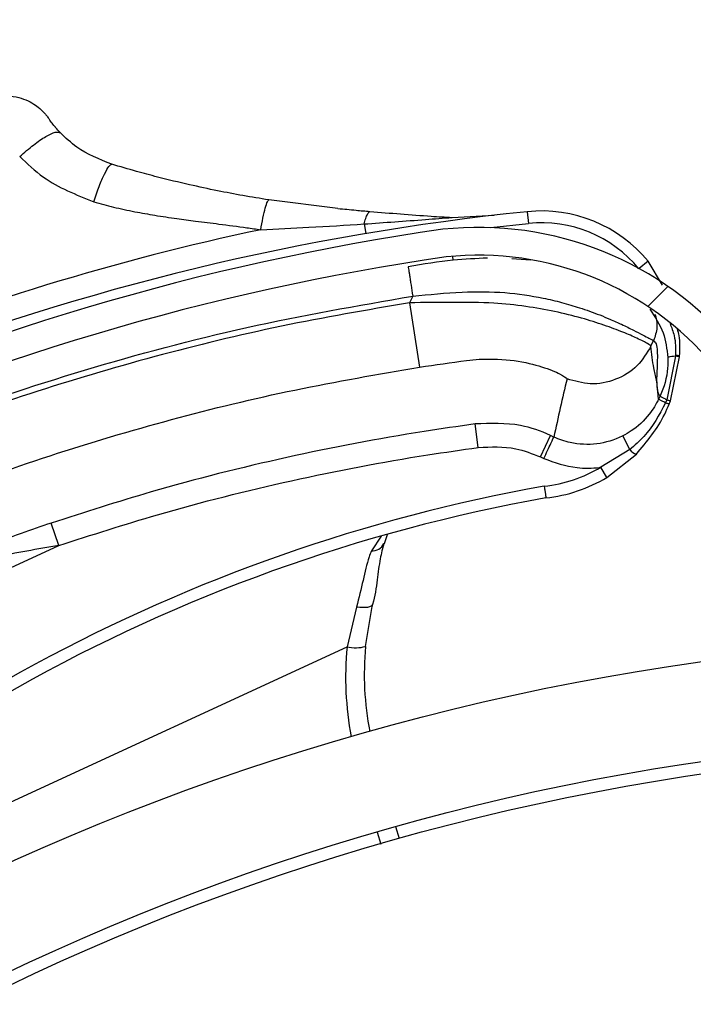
# Model space of a CAD drawing. Header units: inches. Extents: x 170 to 284, y 215 to 248.
# Tile 165 of 195: x 186.363 to 186.4213, y 224.8319 to 224.9172. Entities that reach past the tile are written whole.
import ezdxf

# ---------------------------------------------------------------- set-up
doc = ezdxf.new("R2010")
doc.units = ezdxf.units.IN
doc.header["$LTSCALE"] = 0.25
doc.header["$MEASUREMENT"] = 0
doc.layers.add('ANNOTATIONS', color=1, linetype='Continuous')
doc.layers.add('RH BENCH MOUNT', color=7, linetype='Continuous')
doc.styles.add('ARIAL', font='arial.ttf', dxfattribs={"height": 0.09375})
doc.dimstyles.new('STANDARD$0', dxfattribs={"dimtxt": 0.09375, "dimasz": 0.09375, "dimexe": 0.03125, "dimexo": 0.046875, "dimgap": 0.09, "dimtad": 0, "dimtih": 1, "dimtoh": 1, "dimdec": 4, "dimzin": 0, "dimdsep": 46, "dimtxsty": 'ARIAL', "dimcen": 0.09, "dimadec": 0, "dimazin": 0, "dimtfac": 1, "dimtdec": 4, "dimtofl": 0, "dimtmove": 0, "dimatfit": 1, "dimfxl": 1, "dimtolj": 1, "dimtzin": 0, "dimarcsym": 0})
pattern_1 = [(45, (176.0930244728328, 218.320867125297), (-0.03026527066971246, 0.03026527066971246), [])]

# ---------------------------------------------------------------- blocks, each defined once
blk = doc.blocks.new('*D33')
at = {"layer": 'ANNOTATIONS', "color": 0, "lineweight": -2, "transparency": 16777216}
for p, q in [((185.2961756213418, 225.2059318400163), (185.2961756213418, 225.2996818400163)), ((185.9259028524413, 225.1121818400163), (185.2649256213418, 225.1121818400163)), ((186.4571933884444, 225.0595125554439), (185.2649256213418, 225.0595125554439)), ((185.2961756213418, 224.9657625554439), (185.2961756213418, 224.8720125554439)), ((185.2961756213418, 224.8720125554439), (185.2024256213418, 224.8720125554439))]:
    blk.add_line(p, q, dxfattribs=at)
at = {"layer": 'ANNOTATIONS', "color": 0, "transparency": 16777216}
for points in [[(185.2805506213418, 225.2059318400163), (185.3118006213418, 225.2059318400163), (185.2961756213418, 225.1121818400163)], [(185.2805506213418, 224.9657625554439), (185.3118006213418, 224.9657625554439), (185.2961756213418, 225.0595125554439)]]:
    blk.add_solid(points, dxfattribs=at)
at = {"layer": 'defpoints', "color": 0, "transparency": 16777216}
for p in [(185.9727778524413, 225.1121818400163), (185.2961756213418, 225.0595125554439), (186.5040683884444, 225.0595125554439)]:
    blk.add_point(p, dxfattribs=at)
at = {"layer": 'ANNOTATIONS', "color": 0, "transparency": 16777216, "insert": (184.9485229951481, 224.8720125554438), "char_height": 0.09375, "attachment_point": 5, "style": 'ARIAL'}
blk.add_mtext('\\A1;2 5/8"', dxfattribs=at)
blk = doc.blocks.new('*D44')
at = {"layer": 'ANNOTATIONS', "color": 0, "lineweight": -2, "transparency": 16777216}
for p, q in [((185.9644948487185, 225.4792255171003), (185.9644948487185, 226.2131025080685)), ((187.3643717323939, 224.3791894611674), (187.3643717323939, 226.2131025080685)), ((186.0582448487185, 226.1818525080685), (186.3541591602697, 226.1818525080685)), ((187.2706217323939, 226.1818525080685), (186.9747074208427, 226.1818525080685))]:
    blk.add_line(p, q, dxfattribs=at)
at = {"layer": 'ANNOTATIONS', "color": 0, "transparency": 16777216}
for points in [[(186.0582448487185, 226.1974775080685), (186.0582448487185, 226.1662275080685), (185.9644948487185, 226.1818525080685)], [(187.2706217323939, 226.1974775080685), (187.2706217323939, 226.1662275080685), (187.3643717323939, 226.1818525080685)]]:
    blk.add_solid(points, dxfattribs=at)
at = {"layer": 'defpoints', "color": 0, "transparency": 16777216}
for p in [(187.3643717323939, 226.1818525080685), (185.9644948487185, 225.4323505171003), (187.3643717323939, 224.3323144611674)]:
    blk.add_point(p, dxfattribs=at)
at = {"layer": 'ANNOTATIONS', "color": 0, "transparency": 16777216, "insert": (186.6644332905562, 226.1818525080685), "char_height": 0.09375, "attachment_point": 5, "style": 'ARIAL'}
blk.add_mtext('\\A1;DIM "A"', dxfattribs=at)

msp = doc.modelspace()

# ---------------------------------------------------------------- hatches: boundary and pattern name
at = {"layer": 'RH BENCH MOUNT'}
h = msp.add_hatch(dxfattribs=at)
h.set_pattern_fill('ANSI31', color=256, scale=0.34241245, angle=2.8e-322, style=0)
h.set_pattern_definition([(45, (176.1263761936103, 218.320867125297), (-0.03026527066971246, 0.03026527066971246), [])])
edge = h.paths.add_edge_path(flags=0)
edge.add_arc((186.41301658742, 224.2130895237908), 0.021400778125, 89.9999999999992, 390.52248781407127, ccw=False)
edge.add_line((186.41301658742, 224.2344903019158), (186.485779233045, 224.2344903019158))
edge.add_arc((186.485779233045, 224.6453852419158), 0.4108949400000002, 270, 450.0000000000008)
edge.add_line((186.485779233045, 225.0562801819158), (186.00212164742, 225.0562801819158))
edge.add_arc((186.00212164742, 225.0605603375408), 0.004280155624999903, 180.0000000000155, 269.9999999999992, ccw=False)
edge.add_line((185.997841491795, 225.0605603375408), (185.997841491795, 225.1033618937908))
edge.add_arc((186.00212164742, 225.1033618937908), 0.004280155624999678, 360, 540, ccw=False)
edge.add_line((186.006401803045, 225.1033618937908), (186.006401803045, 225.0605603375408))
edge.add_line((186.006401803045, 225.0605603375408), (186.003169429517, 225.0605603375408))
edge.add_line((186.003169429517, 225.0605603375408), (186.003169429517, 225.1033618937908))
edge.add_arc((186.00212164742, 225.1033618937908), 0.001047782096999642, 360, 540.0000000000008)
edge.add_line((186.001073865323, 225.1033618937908), (186.001073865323, 225.0605603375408))
edge.add_arc((186.00212164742, 225.0605603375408), 0.001047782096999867, 180, 270)
edge.add_line((186.00212164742, 225.0595125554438), (186.485779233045, 225.0595125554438))
edge.add_arc((186.485779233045, 224.6453852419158), 0.4141273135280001, 269.9999999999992, 450, ccw=False)
edge.add_line((186.485779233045, 224.2312579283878), (186.41301658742, 224.2312579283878))
edge.add_arc((186.41301658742, 224.2130895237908), 0.018168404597, 450.0000000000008, 750.5224878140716)
edge.add_arc((186.4277648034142, 224.221784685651), 0.001047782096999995, 390.5224878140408, 495.0000000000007)
edge.add_line((186.4270239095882, 224.222525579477), (186.4183287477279, 224.2138304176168))
edge.add_line((186.4183287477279, 224.2138304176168), (186.4160431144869, 224.2161160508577))
edge.add_line((186.4160431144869, 224.2161160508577), (186.4247382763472, 224.224811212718))
edge.add_arc((186.4277648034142, 224.221784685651), 0.004280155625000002, 390.522487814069, 495.0000000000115, ccw=False)
h = msp.add_hatch(dxfattribs=at)
h.set_pattern_fill('ANSI31', color=256, scale=0.34241245, style=0)
h.set_pattern_definition(pattern_1)
edge = h.paths.add_edge_path(flags=0)
edge.add_line((186.4524275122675, 225.0520000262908), (186.1100150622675, 225.0520000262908))
edge.add_line((186.1100150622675, 225.0520000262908), (186.1100150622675, 225.0562801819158))
edge.add_line((186.1100150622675, 225.0562801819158), (186.4524275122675, 225.0562801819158))
edge.add_arc((186.4524275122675, 224.6453852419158), 0.4108949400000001, 269.9999999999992, 450, ccw=False)
edge.add_line((186.4524275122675, 224.2344903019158), (186.3796648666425, 224.2344903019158))
edge.add_line((186.3796648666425, 224.2344903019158), (186.3796648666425, 224.2387704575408))
edge.add_line((186.3796648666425, 224.2387704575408), (186.4524275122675, 224.2387704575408))
edge.add_arc((186.4524275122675, 224.6453852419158), 0.406614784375, 270, 450.0000000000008)
h = msp.add_hatch(dxfattribs=at)
h.set_pattern_fill('ANSI31', color=256, scale=0.34241245, angle=2.8e-322, style=0)
h.set_pattern_definition(pattern_1)
edge = h.paths.add_edge_path(flags=0)
edge.add_arc((186.2701549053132, 224.8154380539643), 0.001712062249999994, 384.7692737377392, 406.9796940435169)
edge.add_line((186.2713229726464, 224.816689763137), (186.2729699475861, 224.8184546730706))
edge.add_arc((186.2701549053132, 224.8154380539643), 0.004126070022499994, 384.76927373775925, 406.97969404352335, ccw=False)
edge.add_arc((186.2620712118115, 224.8117081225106), 0.01302879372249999, 336.2454411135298, 384.7692737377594, ccw=False)
edge.add_arc((186.2574319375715, 224.8142436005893), 0.01830194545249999, 294.76927373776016, 334.8306467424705, ccw=False)
edge.add_arc((186.2601720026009, 224.8083051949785), 0.01176186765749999, 226.9101314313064, 294.76927373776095, ccw=False)
edge.add_arc((186.2621644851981, 224.8117511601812), 0.01566536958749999, 170.0263417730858, 230.2000735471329, ccw=False)
edge.add_arc((186.2717280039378, 224.8103941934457), 0.02532140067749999, 507.6235219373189, 530.7502070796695, ccw=False)
edge.add_arc((186.262530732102, 224.8151255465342), 0.01504902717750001, 466.9249921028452, 504.08392337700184, ccw=False)
edge.add_arc((186.2665257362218, 224.8032799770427), 0.02754708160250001, 388.07777688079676, 467.701847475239, ccw=False)
edge.add_arc((186.2979329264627, 224.8213542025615), 0.008748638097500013, 215.7278926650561, 362.7107059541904)
edge.add_arc((186.3628704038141, 224.8294453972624), 0.05672062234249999, 114.33990946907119, 187.7791734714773, ccw=False)
edge.add_arc((186.4302940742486, 224.6861819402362), 0.2150521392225, 458.19530130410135, 474.9753273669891, ccw=False)
edge.add_arc((186.4027459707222, 224.8703575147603), 0.02884824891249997, 399.92811720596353, 456.1830305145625, ccw=False)
edge.add_arc((186.4450151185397, 224.9089426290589), 0.0284373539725, 224.8898676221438, 278.4883413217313)
edge.add_arc((186.4466017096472, 224.895533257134), 0.01494630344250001, 280.0607145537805, 335.3164658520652)
edge.add_arc((186.4435192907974, 224.8978820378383), 0.0187470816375, 332.7271482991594, 366.2088897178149)
edge.add_arc((186.448835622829, 224.897883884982), 0.0134739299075, 368.6468311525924, 407.0429194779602)
edge.add_arc((186.4541333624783, 224.9031566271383), 0.006011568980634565, 409.7518063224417, 430.4868473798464)
edge.add_arc((186.4516449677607, 224.8912232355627), 0.01816498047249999, 435.6685338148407, 474.7692737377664)
edge.add_arc((186.4486179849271, 224.8977834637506), 0.01094007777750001, 474.7692737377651, 564.7692737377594)
edge.add_arc((186.4403788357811, 224.8939818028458), 0.001866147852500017, 204.7692737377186, 220.4115201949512)
edge.add_line((186.4389579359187, 224.8927720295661), (186.4371198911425, 224.8912070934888))
edge.add_arc((186.4403788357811, 224.8939818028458), 0.004280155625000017, 204.769273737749, 220.4115201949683, ccw=False)
edge.add_arc((186.4486179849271, 224.8977834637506), 0.01335408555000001, 114.76927373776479, 204.7692737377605, ccw=False)
edge.add_arc((186.4516449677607, 224.8912232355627), 0.020578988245, 435.38063204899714, 474.7692737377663, ccw=False)
edge.add_arc((186.4541333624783, 224.9031566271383), 0.008425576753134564, 409.34694092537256, 431.2689846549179, ccw=False)
edge.add_arc((186.448835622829, 224.897883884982), 0.01588793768, 368.45957599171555, 407.2398544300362, ccw=False)
edge.add_arc((186.4435192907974, 224.8978820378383), 0.02116108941, 332.8738045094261, 366.34644547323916, ccw=False)
edge.add_arc((186.4466017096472, 224.895533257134), 0.01736031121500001, 279.9495218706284, 335.13512706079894, ccw=False)
edge.add_arc((186.4450151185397, 224.9089426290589), 0.030851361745, 224.687431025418, 278.5488113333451, ccw=False)
edge.add_arc((186.4027459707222, 224.8703575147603), 0.02643424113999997, 399.7109832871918, 456.0928868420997)
edge.add_arc((186.4302940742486, 224.6861819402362), 0.21263813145, 458.2069421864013, 474.9789632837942)
edge.add_arc((186.3628704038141, 224.8294453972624), 0.05430661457, 474.3259003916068, 547.8838086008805)
edge.add_arc((186.2979329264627, 224.8213542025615), 0.01116264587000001, 214.8303126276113, 363.29836093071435, ccw=False)
edge.add_arc((186.2665257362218, 224.8032799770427), 0.02513307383, 387.7406739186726, 467.7399315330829)
edge.add_arc((186.262530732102, 224.8151255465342), 0.01263501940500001, 466.8523210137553, 503.7519705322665)
edge.add_arc((186.2717280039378, 224.8103941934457), 0.022907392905, 507.8135800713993, 530.7889889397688)
edge.add_arc((186.2621644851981, 224.8117511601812), 0.01325136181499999, 529.9615141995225, 590.5045235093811)
edge.add_arc((186.2601720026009, 224.8083051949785), 0.009347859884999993, 226.49179786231, 294.7692737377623)
edge.add_arc((186.2574319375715, 224.8142436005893), 0.01588793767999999, 294.7692737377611, 334.7214526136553)
edge.add_arc((186.2620712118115, 224.8117081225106), 0.01061478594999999, 336.4037750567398, 384.7692737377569)
h = msp.add_hatch(dxfattribs=at)
h.set_pattern_fill('ANSI32', color=256, scale=0.34241245, angle=2.8e-322, style=0)
h.set_pattern_definition([(45, (176.0930244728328, 218.320867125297), (-0.09079581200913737, 0.09079581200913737), []), (45, (176.1535550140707, 218.320867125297), (-0.09079581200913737, 0.09079581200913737), [])])
edge = h.paths.add_edge_path(flags=0)
edge.add_arc((186.4524275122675, 224.6453852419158), 0.2182879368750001, 180, 540, ccw=False)
edge = h.paths.add_edge_path(flags=0)
edge.add_arc((186.4524275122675, 224.6453852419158), 0.2097276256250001, 180, 540, ccw=False)

# ---------------------------------------------------------------- linework, layer by layer
for p, q in [((186.3905536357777, 224.900843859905), (186.3845638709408, 224.9015891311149)), ((186.4069551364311, 224.9005665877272), (186.4070600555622, 224.8995447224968)), ((186.4004514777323, 224.9000641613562), (186.4040963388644, 224.9002538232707)), ((186.4038106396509, 224.8991861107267), (186.4070600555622, 224.8995447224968)), ((186.3928196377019, 224.8995019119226), (186.3929611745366, 224.898665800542)), ((186.4004773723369, 224.8966942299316), (186.4005234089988, 224.8963538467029)), ((186.4072495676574, 224.8963693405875), (186.4056106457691, 224.8964872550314)), ((186.4174291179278, 224.8962649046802), (186.4166579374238, 224.8956296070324)), ((186.4186609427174, 224.8941908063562), (186.4174291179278, 224.8962649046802)), ((186.3970330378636, 224.8932542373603), (186.3967626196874, 224.8926747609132)), ((186.3967626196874, 224.8926747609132), (186.3976319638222, 224.8870955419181)), ((186.4176747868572, 224.8889113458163), (186.417902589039, 224.8893995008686)), ((186.4198089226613, 224.8880369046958), (186.4190350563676, 224.8842616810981)), ((186.4191337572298, 224.8879322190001), (186.4191337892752, 224.8879314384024)), ((186.4193521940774, 224.884167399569), (186.4201459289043, 224.8879933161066)), ((186.4198089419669, 224.888037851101), (186.4198089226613, 224.8880369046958)), ((186.4198099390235, 224.8881067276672), (186.4198089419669, 224.888037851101)), ((186.4198099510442, 224.8881078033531), (186.4198099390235, 224.8881067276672)), ((186.4201459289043, 224.8879933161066), (186.4201459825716, 224.8879943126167)), ((186.4201459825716, 224.8879943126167), (186.4201495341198, 224.8880637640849)), ((186.4201495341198, 224.8880637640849), (186.4201495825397, 224.8880647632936)), ((186.4183384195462, 224.8843324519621), (186.4182501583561, 224.8853174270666)), ((186.4190350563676, 224.8842616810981), (186.418928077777, 224.8840027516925)), ((186.4027170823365, 224.8801343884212), (186.4024418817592, 224.8821691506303)), ((186.408094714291, 224.8793156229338), (186.4089630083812, 224.8811762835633)), ((186.4092573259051, 224.8810389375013), (186.4089630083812, 224.8811762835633)), ((186.4158379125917, 224.8799470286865), (186.4152345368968, 224.8811373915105)), ((186.4158379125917, 224.8799470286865), (186.413333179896, 224.8784254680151)), ((186.408094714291, 224.8793156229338), (186.4083890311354, 224.8791782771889)), ((186.4138629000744, 224.8775453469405), (186.4164059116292, 224.8795453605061)), ((186.4138629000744, 224.8775453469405), (186.413333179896, 224.8784254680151)), ((186.3663803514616, 224.8716401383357), (186.3657250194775, 224.8735860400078)), ((186.3943008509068, 224.8724467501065), (186.393451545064, 224.8711720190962)), ((186.3948310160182, 224.8725698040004), (186.3945732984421, 224.8717972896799)), ((186.3574337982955, 224.8675151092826), (186.3663803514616, 224.8716401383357)), ((186.3921740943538, 224.8663084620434), (186.3913425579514, 224.8628517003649)), ((186.3929534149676, 224.8628936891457), (186.3935567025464, 224.8665204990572)), ((186.3319404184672, 224.8354427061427), (186.3913425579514, 224.8628517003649)), ((186.3939674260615, 224.8468004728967), (186.3942640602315, 224.8457723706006)), ((186.3958777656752, 224.8462337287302), (186.3955811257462, 224.8472618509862))]:
    msp.add_line(p, q, dxfattribs=at)
at = {"layer": 'RH BENCH MOUNT', "flags": 128}
msp.add_lwpolyline([(186.3935567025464, 224.8665204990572), (186.3935129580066, 224.8664385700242), (186.3934248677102, 224.8663698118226), (186.393294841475, 224.866316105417), (186.3931264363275, 224.8662789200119), (186.3929242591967, 224.8662592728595), (186.392693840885, 224.8662577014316), (186.3924414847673, 224.8662742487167), (186.3921740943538, 224.8663084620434)], dxfattribs=at)
at = {"layer": 'RH BENCH MOUNT'}
for radius in [0.218287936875, 0.2097276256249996, 0.20865758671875]:
    msp.add_circle((186.4524275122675, 224.6453852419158), radius, dxfattribs=at)
for centre, radius, start, end in [((186.4290231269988, 224.6856342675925), 0.2160622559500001, 95.86225241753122, 111.3285798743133), ((186.4081791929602, 224.8886448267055), 0.01198443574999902, 39.48165913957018, 95.86225241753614), ((186.4081791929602, 224.8886448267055), 0.01095719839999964, 39.48165913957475, 95.86225241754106), ((186.4302940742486, 224.6861819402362), 0.2150521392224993, 98.19530130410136, 114.9753273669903), ((186.4290231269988, 224.6856342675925), 0.2180957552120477, 101.9484969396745, 112.0222083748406), ((186.4027459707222, 224.8703575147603), 0.02884824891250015, 39.92811720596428, 96.18303051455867), ((186.4302940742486, 224.6861819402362), 0.2126381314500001, 98.2069421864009, 114.9789632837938), ((186.4027459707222, 224.8703575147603), 0.02643424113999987, 39.71098328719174, 96.0928868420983), ((186.419815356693, 224.8857861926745), 0.002251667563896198, 90.1632289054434, 107.6203695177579), ((186.4198151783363, 224.8857832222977), 0.002253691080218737, 90.15903876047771, 107.5984193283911), ((186.4197718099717, 224.8864253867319), 0.001611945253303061, 76.57975641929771, 88.68073162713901), ((186.4197718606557, 224.8864244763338), 0.001613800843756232, 76.5953664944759, 88.68336316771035), ((186.4197840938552, 224.8865388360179), 0.001568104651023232, 76.52354035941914, 89.055620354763), ((186.4197842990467, 224.8865438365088), 0.001564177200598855, 76.49496797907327, 89.06032572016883), ((186.4168773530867, 224.8808144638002), 0.001353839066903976, 219.8457135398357, 249.6211751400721), ((186.4071531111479, 224.8886935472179), 0.01198443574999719, 276.110371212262, 301.0425548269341), ((186.4071531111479, 224.8886935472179), 0.01301167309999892, 276.271831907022, 301.0425548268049), ((186.4341541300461, 224.732500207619), 0.146552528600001, 100.1098921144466, 136.7878487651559), ((186.4341541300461, 224.732500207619), 0.1455252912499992, 100.1236983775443, 138.6398240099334), ((186.3935172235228, 224.8722924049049), 0.001122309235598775, 266.6450871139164, 334.716108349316), ((186.4189551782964, 224.860244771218), 0.02773540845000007, 174.6066469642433, 190.7771963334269), ((186.3920559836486, 224.866402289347), 0.003621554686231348, 258.6387502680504, 284.3475300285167), ((186.4188615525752, 224.860447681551), 0.02602334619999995, 174.6066469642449, 190.9252884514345)]:
    msp.add_arc(centre, radius, start, end, dxfattribs=at)
for points, knots in [([(186.3605410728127, 224.9103633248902), (186.360639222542, 224.9104044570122), (186.3610803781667, 224.9105893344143), (186.3619057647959, 224.9106150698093), (186.3628806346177, 224.9104945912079), (186.3636934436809, 224.9101997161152), (186.3643321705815, 224.9098311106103), (186.3648050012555, 224.9094523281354), (186.3651291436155, 224.9091208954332), (186.3653265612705, 224.9088806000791), (186.3654273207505, 224.9087435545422), (186.3654654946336, 224.9086892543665), (186.3654740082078, 224.9086770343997), (186.3654788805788, 224.9086700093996), (186.3654805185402, 224.9086676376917), (186.3654813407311, 224.9086664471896)], [0, 0, 0, 0, 0.05652103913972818, 0.2540462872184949, 0.4273552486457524, 0.5794983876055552, 0.7104459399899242, 0.8185506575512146, 0.9012506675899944, 0.9564155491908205, 0.9850429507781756, 0.9903528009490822, 0.9934690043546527, 0.9967217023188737, 1, 1, 1, 1]), ([(186.3665080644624, 224.9074076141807), (186.3663626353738, 224.9075651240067), (186.3662002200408, 224.9077410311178), (186.365927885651, 224.9080644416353), (186.3656918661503, 224.9083679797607), (186.3655157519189, 224.9086165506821), (186.3654990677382, 224.9086408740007), (186.3654916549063, 224.9086516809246)], [0, 0, 0, 0, 0.2111589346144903, 0.2358224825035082, 0.5027141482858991, 0.7790543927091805, 1, 1, 1, 1]), ([(186.3709696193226, 224.9046728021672), (186.3699020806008, 224.9050981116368), (186.3682304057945, 224.9057641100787), (186.3669652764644, 224.9069713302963), (186.3665080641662, 224.9074076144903)], [0, 0, 0, 0, 0.6386043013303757, 1, 1, 1, 1]), ([(186.3629877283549, 224.9053419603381), (186.3636463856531, 224.9047171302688), (186.3654791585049, 224.9029784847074), (186.3678718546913, 224.9020353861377), (186.3694046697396, 224.9014312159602)], [0, 0, 0, 0, 0.359377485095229, 0.9999999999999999, 0.9999999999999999, 0.9999999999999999, 0.9999999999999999]), ([(186.3845638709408, 224.9015891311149), (186.3838172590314, 224.9017098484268), (186.3823302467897, 224.9019502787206), (186.3800437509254, 224.9023870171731), (186.3775773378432, 224.9029137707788), (186.3752383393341, 224.9034808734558), (186.372998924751, 224.9040760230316), (186.3716804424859, 224.9044637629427), (186.3709696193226, 224.9046728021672)], [0, 0, 0, 0, 0.1610961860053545, 0.3208521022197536, 0.5001076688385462, 0.7056749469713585, 0.8413228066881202, 1, 1, 1, 1]), ([(186.3694046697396, 224.9014312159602), (186.3699762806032, 224.9012709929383), (186.3711536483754, 224.9009409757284), (186.3729231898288, 224.9005636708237), (186.3747513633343, 224.900238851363), (186.3765045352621, 224.8999770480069), (186.3783575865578, 224.8997343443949), (186.380380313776, 224.8994825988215), (186.3822633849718, 224.8992391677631), (186.3834684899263, 224.8990633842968), (186.3838702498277, 224.8990047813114)], [0, 0, 0, 0, 0.1216476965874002, 0.2505622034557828, 0.3699476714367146, 0.5011532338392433, 0.6125555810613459, 0.7514486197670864, 0.9171375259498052, 1, 1, 1, 1]), ([(186.3838702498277, 224.8990047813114), (186.3839348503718, 224.8993548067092), (186.3840678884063, 224.9000756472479), (186.3842706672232, 224.9009280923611), (186.3844493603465, 224.9014969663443), (186.3845264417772, 224.9015590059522), (186.3845638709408, 224.9015891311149)], [0, 0, 0, 0, 0.2427897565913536, 0.5000000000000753, 0.7572102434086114, 1, 1, 1, 1]), ([(186.3905496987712, 224.9008442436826), (186.3905497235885, 224.9008442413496), (186.3910737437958, 224.9007949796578), (186.3919961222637, 224.9007054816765), (186.3929264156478, 224.9006205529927), (186.3933269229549, 224.9005860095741), (186.3933269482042, 224.9005860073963)], [0, 0, 0, 0, 2.704369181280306e-05, 0.5710314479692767, 0.999972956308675, 1, 1, 1, 1]), ([(186.3928196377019, 224.8995019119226), (186.3928661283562, 224.8996678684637), (186.3929601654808, 224.9000035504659), (186.3931174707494, 224.9003554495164), (186.3932416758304, 224.900527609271), (186.3933108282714, 224.9005749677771), (186.393326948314, 224.9005860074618)], [0, 0, 0, 0, 0.2979480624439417, 0.6026626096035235, 0.907377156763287, 1, 1, 1, 1]), ([(186.393326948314, 224.9005860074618), (186.3950904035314, 224.9004404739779), (186.3974447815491, 224.9002461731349), (186.3998482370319, 224.900100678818), (186.4004514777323, 224.9000641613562)], [0, 0, 0, 0, 0.7490110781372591, 1, 1, 1, 1]), ([(186.3928196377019, 224.8995019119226), (186.3945946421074, 224.8996287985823), (186.3971371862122, 224.8998105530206), (186.3996829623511, 224.9000053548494), (186.4004514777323, 224.9000641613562)], [0, 0, 0, 0, 0.6981213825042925, 1, 1, 1, 1]), ([(186.3838702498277, 224.8990047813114), (186.3852618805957, 224.8990710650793), (186.388250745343, 224.8992134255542), (186.3912283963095, 224.8994014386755), (186.3928196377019, 224.8995019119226)], [0, 0, 0, 0, 0.4656051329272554, 1, 1, 1, 1]), ([(186.4035209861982, 224.8965444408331), (186.4025307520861, 224.8964998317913), (186.4002651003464, 224.8963977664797), (186.3979469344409, 224.896010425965), (186.3966419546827, 224.8957923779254)], [0, 0, 0, 0, 0.4370636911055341, 1, 1, 1, 1]), ([(186.3966419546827, 224.8957923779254), (186.3966471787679, 224.895758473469), (186.3966552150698, 224.8957063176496), (186.3967039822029, 224.8953898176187), (186.3967544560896, 224.89506224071), (186.3968171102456, 224.8946556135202), (186.3969081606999, 224.8940646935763), (186.3969838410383, 224.8935735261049), (186.3970330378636, 224.8932542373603)], [0, 0, 0, 0, 0.2394568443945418, 0.3683606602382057, 0.5000000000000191, 0.6316393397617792, 0.7605431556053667, 1, 1, 1, 1]), ([(186.3970330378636, 224.8932542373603), (186.3984640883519, 224.8933904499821), (186.4011655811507, 224.8936475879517), (186.405012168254, 224.893643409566), (186.4078735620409, 224.8931989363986), (186.4099776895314, 224.8927028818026), (186.4113083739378, 224.8923093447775), (186.4123923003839, 224.8919376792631), (186.4132717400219, 224.8916068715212), (186.4142149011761, 224.8912217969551), (186.4152231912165, 224.8907687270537), (186.4165208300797, 224.8901237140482), (186.4176256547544, 224.8895431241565), (186.4178157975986, 224.8894445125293), (186.417902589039, 224.8893995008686)], [0, 0, 0, 0, 0.1307156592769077, 0.2467609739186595, 0.3577928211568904, 0.4170971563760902, 0.4791482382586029, 0.5177152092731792, 0.559089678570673, 0.603294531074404, 0.6633484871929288, 0.7353692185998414, 0.8792082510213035, 1, 1, 1, 1]), ([(186.3418540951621, 224.8767279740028), (186.3462134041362, 224.8786306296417), (186.3549546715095, 224.8824458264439), (186.3686215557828, 224.886979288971), (186.3826439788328, 224.8907437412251), (186.3922289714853, 224.8924160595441), (186.3970330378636, 224.8932542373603)], [0, 0, 0, 0, 0.2468628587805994, 0.4950083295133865, 0.7468945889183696, 1, 1, 1, 1]), ([(186.4176747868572, 224.8889113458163), (186.4176127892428, 224.8889701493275), (186.417486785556, 224.8890896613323), (186.4165945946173, 224.8895464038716), (186.4152936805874, 224.8901146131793), (186.4136762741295, 224.8907233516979), (186.4116827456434, 224.8913539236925), (186.4093983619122, 224.8919244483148), (186.4068353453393, 224.8923828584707), (186.4038754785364, 224.892700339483), (186.4004804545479, 224.8927155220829), (186.3980124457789, 224.8926884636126), (186.3967626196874, 224.8926747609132)], [0, 0, 0, 0, 0.1094013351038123, 0.2223468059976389, 0.3151791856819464, 0.4102231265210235, 0.5012749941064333, 0.5946006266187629, 0.6834485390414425, 0.7745330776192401, 0.8858211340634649, 1, 1, 1, 1]), ([(186.3967626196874, 224.8926747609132), (186.3930583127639, 224.8920383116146), (186.3856389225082, 224.8907635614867), (186.3746649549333, 224.8880989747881), (186.3638361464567, 224.8848767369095), (186.3534530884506, 224.8811990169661), (186.3467904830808, 224.8783392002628), (186.3435916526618, 224.8769661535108)], [0, 0, 0, 0, 0.2027568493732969, 0.4061035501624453, 0.6088604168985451, 0.8122072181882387, 1, 1, 1, 1]), ([(186.4175713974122, 224.8921228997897), (186.418015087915, 224.8914560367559), (186.4188659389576, 224.8901772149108), (186.4190470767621, 224.888658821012), (186.4191337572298, 224.8879322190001)], [0, 0, 0, 0, 0.5214667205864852, 0.9999999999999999, 0.9999999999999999, 0.9999999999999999, 0.9999999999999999]), ([(186.4180206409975, 224.891698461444), (186.4180746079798, 224.8915139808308), (186.418186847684, 224.8911303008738), (186.4182206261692, 224.8903342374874), (186.4180278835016, 224.8897677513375), (186.417902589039, 224.8893995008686)], [0, 0, 0, 0, 0.2447599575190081, 0.509048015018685, 1, 1, 1, 1]), ([(186.4193267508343, 224.8908756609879), (186.4194623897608, 224.8905305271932), (186.4198099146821, 224.8896462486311), (186.4198099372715, 224.8886905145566), (186.4198099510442, 224.8881078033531)], [0, 0, 0, 0, 0.3902998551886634, 1, 1, 1, 1]), ([(186.4201495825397, 224.8880647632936), (186.4201823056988, 224.8886578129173), (186.4202253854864, 224.8894385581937), (186.420021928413, 224.8901843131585), (186.4199730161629, 224.8903635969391)], [0, 0, 0, 0, 0.7595942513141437, 0.9999999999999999, 0.9999999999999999, 0.9999999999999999, 0.9999999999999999]), ([(186.417902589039, 224.8893995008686), (186.4179833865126, 224.8893191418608), (186.418153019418, 224.8891504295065), (186.4182289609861, 224.8885227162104), (186.4182291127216, 224.8876917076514), (186.4181878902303, 224.8867924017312), (186.4181523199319, 224.8858977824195), (186.4181863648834, 224.8854466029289), (186.4182036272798, 224.8852178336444)], [0, 0, 0, 0, 0.1574760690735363, 0.3306182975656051, 0.4911886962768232, 0.6742546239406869, 0.8348317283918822, 1, 1, 1, 1]), ([(186.4176747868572, 224.8889113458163), (186.4173149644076, 224.8883167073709), (186.4165674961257, 224.887081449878), (186.4146555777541, 224.885914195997), (186.4124574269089, 224.8854811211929), (186.4110707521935, 224.8858854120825), (186.4104032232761, 224.8860800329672)], [0, 0, 0, 0, 0.2406941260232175, 0.4999999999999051, 0.759305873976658, 1, 1, 1, 1]), ([(186.4182501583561, 224.8853174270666), (186.4182147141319, 224.8855331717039), (186.418116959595, 224.8861281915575), (186.4178596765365, 224.8871859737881), (186.4177448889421, 224.8882571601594), (186.4176747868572, 224.8889113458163)], [0, 0, 0, 0, 0.1812946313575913, 0.5000073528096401, 1, 1, 1, 1]), ([(186.3976319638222, 224.8870955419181), (186.3989971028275, 224.8872986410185), (186.4003622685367, 224.8875017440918), (186.4016975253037, 224.8876725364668), (186.4016975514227, 224.8876725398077)], [0, 0, 0, 0, 0.9999804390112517, 1, 1, 1, 1]), ([(186.4016975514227, 224.8876725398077), (186.4016975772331, 224.8876725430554), (186.402071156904, 224.887719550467), (186.4035572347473, 224.88785518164), (186.4060493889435, 224.8877114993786), (186.4084205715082, 224.8871152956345), (186.4100844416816, 224.8864013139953), (186.410289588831, 224.8861945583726), (186.4104032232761, 224.8860800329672)], [0, 0, 0, 0, 4.497367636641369e-06, 0.06509473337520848, 0.2616701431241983, 0.4753105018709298, 0.7093656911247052, 1, 1, 1, 1]), ([(186.4191337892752, 224.8879314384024), (186.4191344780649, 224.8876238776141), (186.4191370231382, 224.8864874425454), (186.418816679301, 224.8853548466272), (186.4184654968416, 224.8846042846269), (186.4184654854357, 224.8846042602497)], [0, 0, 0, 0, 0.270630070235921, 0.9999763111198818, 1, 1, 1, 1]), ([(186.3458939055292, 224.8718102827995), (186.345893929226, 224.8718102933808), (186.3489862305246, 224.8731910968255), (186.3554948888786, 224.8759045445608), (186.3655850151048, 224.8795118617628), (186.3761202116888, 224.8826388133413), (186.3868026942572, 224.8852347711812), (186.3940222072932, 224.8864752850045), (186.3976319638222, 224.8870955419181)], [0, 0, 0, 0, 1.439079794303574e-06, 0.1877923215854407, 0.3908439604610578, 0.5938956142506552, 0.7969478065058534, 1, 1, 1, 1]), ([(186.4104032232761, 224.8860800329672), (186.4102047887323, 224.8852470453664), (186.4098079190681, 224.8835810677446), (186.4094407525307, 224.8818863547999), (186.4092571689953, 224.8810389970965)], [0, 0, 0, 0, 0.4999992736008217, 1, 1, 1, 1]), ([(186.4182036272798, 224.8852178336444), (186.4182195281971, 224.8851221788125), (186.4182515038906, 224.8849298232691), (186.4183354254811, 224.8847180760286), (186.4184223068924, 224.8846423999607), (186.4184656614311, 224.8846046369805)], [0, 0, 0, 0, 0.3313600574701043, 0.6663431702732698, 0.9999999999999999, 0.9999999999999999, 0.9999999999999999, 0.9999999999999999]), ([(186.418340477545, 224.8843368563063), (186.4183404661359, 224.8843368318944), (186.4181206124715, 224.8838664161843), (186.4174685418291, 224.8828121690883), (186.4163487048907, 224.8817551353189), (186.4154796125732, 224.8812732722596), (186.4152345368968, 224.8811373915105)], [0, 0, 0, 0, 1.78267336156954e-05, 0.3435204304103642, 0.814879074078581, 1, 1, 1, 1]), ([(186.4184656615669, 224.884604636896), (186.4184340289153, 224.8845369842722), (186.4183916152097, 224.8844462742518), (186.4183492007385, 224.8843555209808), (186.4183384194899, 224.8843324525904)], [0, 0, 0, 0, 0.7458120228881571, 1, 1, 1, 1]), ([(186.4189280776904, 224.8840027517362), (186.4189053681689, 224.8840142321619), (186.4187689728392, 224.8840831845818), (186.418561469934, 224.8841914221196), (186.4183743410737, 224.8842965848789), (186.4183503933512, 224.8843204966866), (186.4183384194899, 224.8843324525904)], [0, 0, 0, 0, 0.06242876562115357, 0.3749525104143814, 0.6874762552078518, 1, 1, 1, 1]), ([(186.4190350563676, 224.8842616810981), (186.4190129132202, 224.884273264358), (186.4188798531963, 224.8843428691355), (186.4186781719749, 224.8844530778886), (186.4184976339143, 224.8845624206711), (186.4184762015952, 224.8845903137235), (186.4184654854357, 224.8846042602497)], [0, 0, 0, 0, 0.06239373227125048, 0.3749291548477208, 0.6874645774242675, 1, 1, 1, 1]), ([(186.4192468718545, 224.8838930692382), (186.4192468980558, 224.8838931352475), (186.4192830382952, 224.8839841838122), (186.4193176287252, 224.88407582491), (186.4193521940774, 224.884167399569)], [0, 0, 0, 0, 0.0007249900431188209, 0.9999999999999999, 0.9999999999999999, 0.9999999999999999, 0.9999999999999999]), ([(186.4189279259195, 224.884002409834), (186.4183818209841, 224.8829703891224), (186.4175695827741, 224.8814354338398), (186.416265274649, 224.8803143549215), (186.4158379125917, 224.8799470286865)], [0, 0, 0, 0, 0.672345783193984, 0.9999999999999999, 0.9999999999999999, 0.9999999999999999, 0.9999999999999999]), ([(186.4164059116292, 224.8795453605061), (186.4173254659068, 224.8806451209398), (186.4184508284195, 224.8819910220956), (186.4191237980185, 224.8835989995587), (186.4192468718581, 224.8838930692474)], [0, 0, 0, 0, 0.8171182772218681, 1, 1, 1, 1]), ([(186.4024418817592, 224.8821691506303), (186.4009647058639, 224.8819590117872), (186.3954956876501, 224.8811810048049), (186.3860914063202, 224.8793694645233), (186.3753198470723, 224.8766753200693), (186.3685959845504, 224.8745104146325), (186.3657250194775, 224.8735860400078)], [0, 0, 0, 0, 0.1185397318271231, 0.4388752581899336, 0.7604101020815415, 0.9999999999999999, 0.9999999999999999, 0.9999999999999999, 0.9999999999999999]), ([(186.4089630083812, 224.8811762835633), (186.4089629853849, 224.8811762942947), (186.4081395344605, 224.881560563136), (186.4060055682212, 224.8823102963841), (186.4037653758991, 224.882221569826), (186.4024418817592, 224.8821691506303)], [0, 0, 0, 0, 1.14279555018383e-05, 0.4092118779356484, 1, 1, 1, 1]), ([(186.4152345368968, 224.8811373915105), (186.4152145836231, 224.8811273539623), (186.414510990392, 224.8807734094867), (186.4129899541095, 224.8803189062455), (186.410921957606, 224.8804170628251), (186.4097117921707, 224.8808269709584), (186.4092571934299, 224.8810389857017), (186.4092571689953, 224.8810389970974)], [0, 0, 0, 0, 0.01087401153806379, 0.3834398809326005, 0.7558119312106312, 0.9999868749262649, 1, 1, 1, 1]), ([(186.3663803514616, 224.8716401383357), (186.3692215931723, 224.8725549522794), (186.375861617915, 224.8746928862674), (186.3865212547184, 224.8773604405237), (186.3958280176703, 224.8791543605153), (186.4012552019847, 224.8799264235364), (186.4027170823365, 224.8801343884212)], [0, 0, 0, 0, 0.2395900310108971, 0.5599255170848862, 0.8814604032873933, 1, 1, 1, 1]), ([(186.4027170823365, 224.8801343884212), (186.40381318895, 224.8801867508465), (186.4056704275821, 224.8802754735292), (186.4073900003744, 224.8795946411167), (186.408094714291, 224.8793156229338)], [0, 0, 0, 0, 0.5901808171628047, 1, 1, 1, 1]), ([(186.4083890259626, 224.8791782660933), (186.4093353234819, 224.8788420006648), (186.4109023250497, 224.8782851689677), (186.4126138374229, 224.8783315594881), (186.4132969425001, 224.8784207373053), (186.413333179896, 224.8784254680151)], [0, 0, 0, 0, 0.5907811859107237, 0.9782917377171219, 1, 1, 1, 1]), ([(186.4084287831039, 224.8767771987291), (186.4084301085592, 224.8767678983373), (186.4084408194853, 224.8766927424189), (186.4084677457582, 224.8765040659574), (186.4085074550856, 224.8762266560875), (186.408544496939, 224.8759687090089), (186.4085697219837, 224.8757934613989), (186.4085729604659, 224.8757709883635), (186.408574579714, 224.8757597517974)], [0, 0, 0, 0, 0.01753608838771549, 0.1417080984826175, 0.3563943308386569, 0.5709646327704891, 0.7854813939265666, 1, 1, 1, 1]), ([(186.3657250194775, 224.8735860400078), (186.3648509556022, 224.8732897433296), (186.3616579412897, 224.8722073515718), (186.358528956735, 224.8709681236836), (186.3562565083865, 224.8700681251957)], [0, 0, 0, 0, 0.2737425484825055, 1, 1, 1, 1]), ([(186.3663803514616, 224.8716401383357), (186.3654515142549, 224.8714837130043), (186.3626786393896, 224.8710167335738), (186.3593699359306, 224.8703251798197), (186.3570663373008, 224.8696361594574), (186.3565297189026, 224.8694756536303)], [0, 0, 0, 0, 0.2786878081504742, 0.8319718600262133, 1, 1, 1, 1]), ([(186.3945401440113, 224.871825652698), (186.3944257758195, 224.8713948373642), (186.3941792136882, 224.8704660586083), (186.3939477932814, 224.8686397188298), (186.3937631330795, 224.867180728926), (186.3935135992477, 224.8663820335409), (186.3934893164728, 224.8663043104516)], [0, 0, 0, 0, 0.2839420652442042, 0.6121401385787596, 0.962256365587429, 1, 1, 1, 1]), ([(186.393451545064, 224.8711720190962), (186.3933846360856, 224.8709979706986), (186.3930812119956, 224.870208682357), (186.3927532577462, 224.8686337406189), (186.3923689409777, 224.8670907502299), (186.3921740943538, 224.8663084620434)], [0, 0, 0, 0, 0.1223980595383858, 0.5550603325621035, 1, 1, 1, 1])]:
    msp.add_open_spline(points, degree=3, knots=knots, dxfattribs=at)
for points in [[(186.3629877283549, 224.9053419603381), (186.3633904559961, 224.9056931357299), (186.3641959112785, 224.9063954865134), (186.3652877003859, 224.9071327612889), (186.3661430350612, 224.9075380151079), (186.3663863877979, 224.9074510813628), (186.3665080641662, 224.9074076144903)], [(186.3694046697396, 224.9014312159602), (186.3695639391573, 224.9018922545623), (186.3698824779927, 224.9028143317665), (186.370343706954, 224.9038784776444), (186.370737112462, 224.9045845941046), (186.3708921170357, 224.9046433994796), (186.3709696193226, 224.9046728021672)], [(186.4193521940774, 224.884167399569), (186.4193475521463, 224.8841669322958), (186.4193382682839, 224.8841659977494), (186.4192726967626, 224.8841840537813), (186.4191745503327, 224.8842146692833), (186.4190815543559, 224.8842460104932), (186.4190350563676, 224.8842616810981)], [(186.4192469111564, 224.8838931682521), (186.4192423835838, 224.883893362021), (186.4192333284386, 224.8838937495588), (186.4191674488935, 224.8839153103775), (186.4190686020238, 224.8839503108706), (186.4189748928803, 224.8839852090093), (186.4189280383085, 224.8840026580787)], [(186.4083893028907, 224.8791781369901), (186.408500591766, 224.8794168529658), (186.4087231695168, 224.8798942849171), (186.4090060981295, 224.8805011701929), (186.4092081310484, 224.8809345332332), (186.4092406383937, 224.8810042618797), (186.4092568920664, 224.8810391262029)]]:
    msp.add_open_spline(points, degree=3, dxfattribs=at)

# ---------------------------------------------------------------- dimensions: what is measured, and where the dimension line sits
at = {"layer": 'ANNOTATIONS'}
dim = msp.add_linear_dim(base=(187.3643717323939, 226.1818525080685), p1=(185.9644948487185, 225.4323505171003), p2=(187.3643717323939, 224.3323144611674), text='DIM "A"', dimstyle='STANDARD$0', dxfattribs=at)
dim.commit()
dim.dimension.update_dxf_attribs({"geometry": '*D44', "text_midpoint": (186.6644332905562, 226.1818525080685)})
dim = msp.add_linear_dim(base=(185.2961756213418, 225.0595125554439), p1=(185.9727778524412, 225.1121818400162), p2=(186.5040683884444, 225.0595125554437), angle=90, text='2 5/8"', dimstyle='STANDARD$0', dxfattribs=at)
dim.commit()
dim.dimension.update_dxf_attribs({"geometry": '*D33', "text_midpoint": (184.9485229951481, 224.8720125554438)})

doc.saveas('drawing.dxf')
